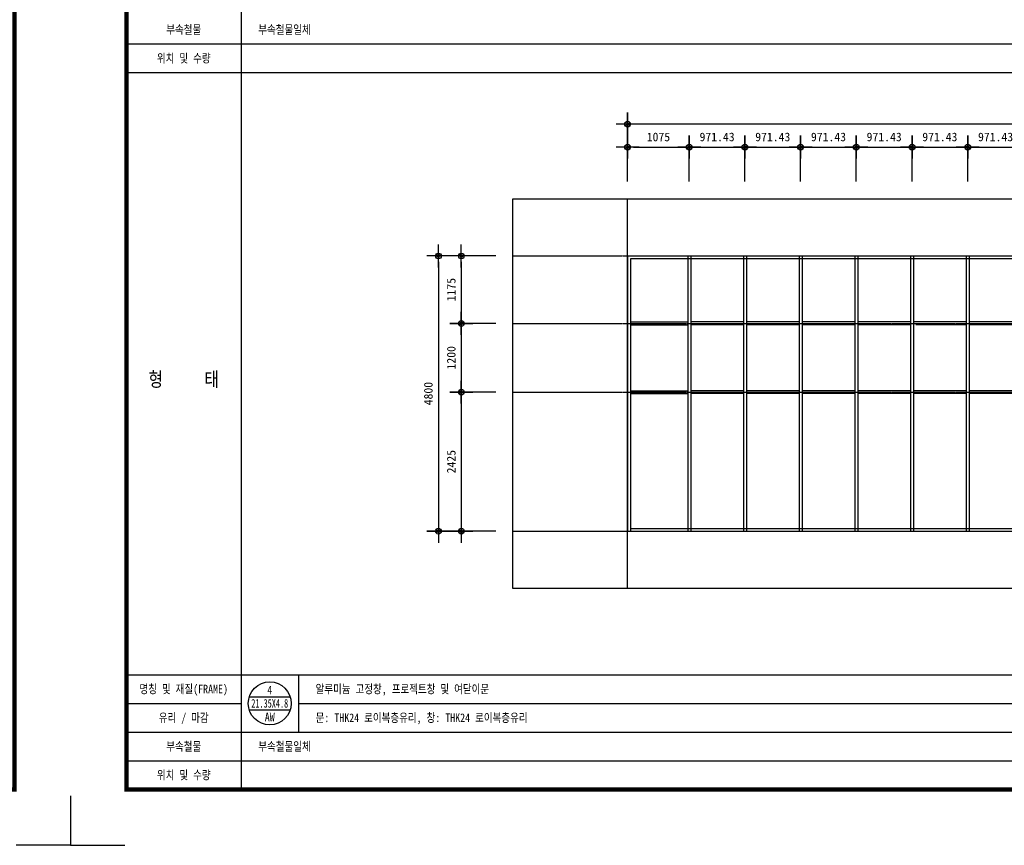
# Model space of a CAD drawing. Header units: millimetres. Extents: x 3445018 to 4174071, y -6064565 to -5122887.
# Tile 45 of 192: x 3752685 to 3769858, y -5615915 to -5601517. Entities that reach past the tile are written whole.
import ezdxf
from ezdxf.enums import TextEntityAlignment as Align

# ---------------------------------------------------------------- set-up
doc = ezdxf.new("R2010")
doc.units = ezdxf.units.MM
doc.header["$MEASUREMENT"] = 0
doc.linetypes.add('CEN', pattern=[66, 60, -2, 2, -2])
doc.layers.get('DEFPOINTS').update_dxf_attribs({"linetype": 'CONTINUOUS'})
for name, color, linetype in [('3', 3, 'CONTINUOUS'), ('A_GE_CEN', 1, 'CEN'), ('A_GE_FORM', 7, 'CONTINUOUS'), ('AA-XXXX-TEXT', 3, 'CONTINUOUS'), ('AA-XXXX-창호부호', 7, 'CONTINUOUS'), ('DIM', 7, 'CONTINUOUS'), ('TABLE', 7, 'CONTINUOUS'), ('WIN1', 4, 'CONTINUOUS')]:
    doc.layers.add(name, color=color, linetype=linetype)
doc.styles.add('HY울릉도 L', font='txt')
doc.styles.add('SDP-S', font='txt')
doc.dimstyles.new('SMDI-3', dxfattribs={"dimtxt": 3, "dimasz": 1, "dimexe": 2, "dimexo": 3, "dimgap": 1, "dimtad": 1, "dimdsep": 46, "dimtxsty": 'HY울릉도 L', "dimblk": 'Z_DOT', "dimcen": 2.5, "dimdle": 1.5, "dimclrd": 1, "dimclre": 1, "dimclrt": 2, "dimadec": 0, "dimazin": 0, "dimtfac": 1, "dimtix": 1, "dimtmove": 2, "dimatfit": 3, "dimldrblk": 'Z_DOT', "dimfxl": 2, "dimtvp": 1, "dimtolj": 1, "dimtzin": 0, "dimarcsym": 0})

# ---------------------------------------------------------------- blocks, each defined once
blk = doc.blocks.new('sheet _서영')
at = {"layer": 'A_GE_FORM'}
for p, q in [((-362689.99, -1059041.18), (-362689.99, -1059058.43)), ((-362689.99, -1059041.18), (-362689.99, -1059058.43)), ((-361848.99, -1059041.18), (-361848.99, -1059058.43)), ((-362689.99, -1059058.43), (-362670.99, -1059058.43)), ((-361848.99, -1059058.43), (-361867.99, -1059058.43))]:
    blk.add_line(p, q, dxfattribs=at)
at = {"layer": 'A_GE_FORM', "const_width": 1.5}
blk.add_lwpolyline([(-361868.49, -1059038.93), (-362670.49, -1059038.93), (-362670.49, -1058483.93), (-361868.49, -1058483.93)], close=True, dxfattribs=at)
blk = doc.blocks.new('창호부호')
at = {"layer": 'AA-XXXX-창호부호'}
for p, q in [((-286, 90), (286, 90)), ((-286, -90), (286, -90))]:
    blk.add_line(p, q, dxfattribs=at)
blk.add_circle((0, 0), 300, dxfattribs=at)
at = {"layer": 'AA-XXXX-창호부호', "color": 3, "width": 0.85}
blk.add_attdef('NO', text='', height=120, dxfattribs=at).set_placement((0, 90), align=Align.BOTTOM_CENTER)
at = {"layer": 'AA-XXXX-창호부호', "color": 4, "width": 0.85}
blk.add_attdef('규격', text='', height=120, dxfattribs=at).set_placement((0, 0), align=Align.MIDDLE)
at = {"layer": 'AA-XXXX-창호부호', "color": 3, "width": 0.85}
blk.add_attdef('창호', text='', height=120, dxfattribs=at).set_placement((0, -130), align=Align.TOP_CENTER)
blk = doc.blocks.new('Z_DOT')
at = {"layer": 'DIM', "color": 1, "ltscale": 3}
for p, q in [((0, -2), (0, 2)), ((-2, 0), (2, 0))]:
    blk.add_line(p, q, dxfattribs=at)
for radius in [0.5, 0.25]:
    blk.add_circle((0, 0), radius, dxfattribs=at)
blk = doc.blocks.new('*D617')
at = {"layer": 'DEFPOINTS', "color": 0, "ltscale": 3, "transparency": 16777216}
for p in [(3763288, -5603338), (3763288, -5604638), (3784638, -5604639)]:
    blk.add_point(p, dxfattribs=at)
at = {"layer": 'DIM', "color": 1, "lineweight": -2, "ltscale": 3, "transparency": 16777216}
for p, q in [((3763288, -5604338), (3763288, -5603138)), ((3784638, -5604339), (3784638, -5603138)), ((3784538, -5603338), (3763388, -5603338))]:
    blk.add_line(p, q, dxfattribs=at)
at = {"layer": 'DIM', "color": 1, "lineweight": -2, "ltscale": 3, "transparency": 16777216, "xscale": 100, "yscale": 100, "zscale": 100, "rotation": 180}
blk.add_blockref('Z_DOT', (3763288, -5603338), dxfattribs=at)
at = {"layer": 'DIM', "color": 1, "lineweight": -2, "ltscale": 3, "transparency": 16777216, "xscale": 100, "yscale": 100, "zscale": 100}
blk.add_blockref('Z_DOT', (3784638, -5603338), dxfattribs=at)
at = {"layer": 'DIM', "color": 2, "ltscale": 3, "transparency": 16777216, "insert": (3773963, -5603163), "char_height": 150, "attachment_point": 5, "style": 'SDP-S'}
blk.add_mtext('\\A1;21350', dxfattribs=at)
blk = doc.blocks.new('*D618')
at = {"layer": 'DEFPOINTS', "color": 0, "ltscale": 3, "transparency": 16777216}
for p in [(3764363, -5603738), (3763288, -5604638), (3764363, -5604638)]:
    blk.add_point(p, dxfattribs=at)
at = {"layer": 'DIM', "color": 1, "lineweight": -2, "ltscale": 3, "transparency": 16777216}
for p, q in [((3763288, -5604338), (3763288, -5603538)), ((3764363, -5604338), (3764363, -5603538)), ((3763388, -5603738), (3764263, -5603738))]:
    blk.add_line(p, q, dxfattribs=at)
at = {"layer": 'DIM', "color": 1, "lineweight": -2, "ltscale": 3, "transparency": 16777216, "xscale": 100, "yscale": 100, "zscale": 100, "rotation": 180}
blk.add_blockref('Z_DOT', (3763288, -5603738), dxfattribs=at)
at = {"layer": 'DIM', "color": 1, "lineweight": -2, "ltscale": 3, "transparency": 16777216, "xscale": 100, "yscale": 100, "zscale": 100}
blk.add_blockref('Z_DOT', (3764363, -5603738), dxfattribs=at)
at = {"layer": 'DIM', "color": 2, "ltscale": 3, "transparency": 16777216, "insert": (3763826, -5603563), "char_height": 150, "attachment_point": 5, "style": 'SDP-S'}
blk.add_mtext('\\A1;1075', dxfattribs=at)
blk = doc.blocks.new('*D619')
at = {"layer": 'DEFPOINTS', "color": 0, "ltscale": 3, "transparency": 16777216}
for p in [(3765334, -5603738), (3764363, -5604638), (3765334, -5604638)]:
    blk.add_point(p, dxfattribs=at)
at = {"layer": 'DIM', "color": 1, "lineweight": -2, "ltscale": 3, "transparency": 16777216}
for p, q in [((3764363, -5604338), (3764363, -5603538)), ((3765334, -5604338), (3765334, -5603538)), ((3764463, -5603738), (3765234, -5603738))]:
    blk.add_line(p, q, dxfattribs=at)
at = {"layer": 'DIM', "color": 1, "lineweight": -2, "ltscale": 3, "transparency": 16777216, "xscale": 100, "yscale": 100, "zscale": 100, "rotation": 180}
blk.add_blockref('Z_DOT', (3764363, -5603738), dxfattribs=at)
at = {"layer": 'DIM', "color": 1, "lineweight": -2, "ltscale": 3, "transparency": 16777216, "xscale": 100, "yscale": 100, "zscale": 100}
blk.add_blockref('Z_DOT', (3765334, -5603738), dxfattribs=at)
at = {"layer": 'DIM', "color": 2, "ltscale": 3, "transparency": 16777216, "insert": (3764849, -5603563), "char_height": 150, "attachment_point": 5, "style": 'SDP-S'}
blk.add_mtext('\\A1;971.43', dxfattribs=at)
blk = doc.blocks.new('*D620')
at = {"layer": 'DEFPOINTS', "color": 0, "ltscale": 3, "transparency": 16777216}
for p in [(3766306, -5603738), (3765334, -5604638), (3766306, -5604638)]:
    blk.add_point(p, dxfattribs=at)
at = {"layer": 'DIM', "color": 1, "lineweight": -2, "ltscale": 3, "transparency": 16777216}
for p, q in [((3765334, -5604338), (3765334, -5603538)), ((3766306, -5604338), (3766306, -5603538)), ((3765434, -5603738), (3766206, -5603738))]:
    blk.add_line(p, q, dxfattribs=at)
at = {"layer": 'DIM', "color": 1, "lineweight": -2, "ltscale": 3, "transparency": 16777216, "xscale": 100, "yscale": 100, "zscale": 100, "rotation": 180}
blk.add_blockref('Z_DOT', (3765334, -5603738), dxfattribs=at)
at = {"layer": 'DIM', "color": 1, "lineweight": -2, "ltscale": 3, "transparency": 16777216, "xscale": 100, "yscale": 100, "zscale": 100}
blk.add_blockref('Z_DOT', (3766306, -5603738), dxfattribs=at)
at = {"layer": 'DIM', "color": 2, "ltscale": 3, "transparency": 16777216, "insert": (3765820, -5603563), "char_height": 150, "attachment_point": 5, "style": 'SDP-S'}
blk.add_mtext('\\A1;971.43', dxfattribs=at)
blk = doc.blocks.new('*D621')
at = {"layer": 'DEFPOINTS', "color": 0, "ltscale": 3, "transparency": 16777216}
for p in [(3767277, -5603738), (3766306, -5604638), (3767277, -5604638)]:
    blk.add_point(p, dxfattribs=at)
at = {"layer": 'DIM', "color": 1, "lineweight": -2, "ltscale": 3, "transparency": 16777216}
for p, q in [((3766306, -5604338), (3766306, -5603538)), ((3767277, -5604338), (3767277, -5603538)), ((3766406, -5603738), (3767177, -5603738))]:
    blk.add_line(p, q, dxfattribs=at)
at = {"layer": 'DIM', "color": 1, "lineweight": -2, "ltscale": 3, "transparency": 16777216, "xscale": 100, "yscale": 100, "zscale": 100, "rotation": 180}
blk.add_blockref('Z_DOT', (3766306, -5603738), dxfattribs=at)
at = {"layer": 'DIM', "color": 1, "lineweight": -2, "ltscale": 3, "transparency": 16777216, "xscale": 100, "yscale": 100, "zscale": 100}
blk.add_blockref('Z_DOT', (3767277, -5603738), dxfattribs=at)
at = {"layer": 'DIM', "color": 2, "ltscale": 3, "transparency": 16777216, "insert": (3766792, -5603563), "char_height": 150, "attachment_point": 5, "style": 'SDP-S'}
blk.add_mtext('\\A1;971.43', dxfattribs=at)
blk = doc.blocks.new('*D622')
at = {"layer": 'DEFPOINTS', "color": 0, "ltscale": 3, "transparency": 16777216}
for p in [(3768249, -5603738), (3767277, -5604638), (3768249, -5604638)]:
    blk.add_point(p, dxfattribs=at)
at = {"layer": 'DIM', "color": 1, "lineweight": -2, "ltscale": 3, "transparency": 16777216}
for p, q in [((3767277, -5604338), (3767277, -5603538)), ((3768249, -5604338), (3768249, -5603538)), ((3767377, -5603738), (3768149, -5603738))]:
    blk.add_line(p, q, dxfattribs=at)
at = {"layer": 'DIM', "color": 1, "lineweight": -2, "ltscale": 3, "transparency": 16777216, "xscale": 100, "yscale": 100, "zscale": 100, "rotation": 180}
blk.add_blockref('Z_DOT', (3767277, -5603738), dxfattribs=at)
at = {"layer": 'DIM', "color": 1, "lineweight": -2, "ltscale": 3, "transparency": 16777216, "xscale": 100, "yscale": 100, "zscale": 100}
blk.add_blockref('Z_DOT', (3768249, -5603738), dxfattribs=at)
at = {"layer": 'DIM', "color": 2, "ltscale": 3, "transparency": 16777216, "insert": (3767763, -5603563), "char_height": 150, "attachment_point": 5, "style": 'SDP-S'}
blk.add_mtext('\\A1;971.43', dxfattribs=at)
blk = doc.blocks.new('*D623')
at = {"layer": 'DEFPOINTS', "color": 0, "ltscale": 3, "transparency": 16777216}
for p in [(3769220, -5603738), (3768249, -5604638), (3769220, -5604638)]:
    blk.add_point(p, dxfattribs=at)
at = {"layer": 'DIM', "color": 1, "lineweight": -2, "ltscale": 3, "transparency": 16777216}
for p, q in [((3768249, -5604338), (3768249, -5603538)), ((3769220, -5604338), (3769220, -5603538)), ((3768349, -5603738), (3769120, -5603738))]:
    blk.add_line(p, q, dxfattribs=at)
at = {"layer": 'DIM', "color": 1, "lineweight": -2, "ltscale": 3, "transparency": 16777216, "xscale": 100, "yscale": 100, "zscale": 100, "rotation": 180}
blk.add_blockref('Z_DOT', (3768249, -5603738), dxfattribs=at)
at = {"layer": 'DIM', "color": 1, "lineweight": -2, "ltscale": 3, "transparency": 16777216, "xscale": 100, "yscale": 100, "zscale": 100}
blk.add_blockref('Z_DOT', (3769220, -5603738), dxfattribs=at)
at = {"layer": 'DIM', "color": 2, "ltscale": 3, "transparency": 16777216, "insert": (3768734, -5603563), "char_height": 150, "attachment_point": 5, "style": 'SDP-S'}
blk.add_mtext('\\A1;971.43', dxfattribs=at)
blk = doc.blocks.new('*D624')
at = {"layer": 'DEFPOINTS', "color": 0, "ltscale": 3, "transparency": 16777216}
for p in [(3770192, -5603738), (3769220, -5604638), (3770192, -5604639)]:
    blk.add_point(p, dxfattribs=at)
at = {"layer": 'DIM', "color": 1, "lineweight": -2, "ltscale": 3, "transparency": 16777216}
for p, q in [((3769220, -5604338), (3769220, -5603538)), ((3770192, -5604339), (3770192, -5603538)), ((3769320, -5603738), (3770092, -5603738))]:
    blk.add_line(p, q, dxfattribs=at)
at = {"layer": 'DIM', "color": 1, "lineweight": -2, "ltscale": 3, "transparency": 16777216, "xscale": 100, "yscale": 100, "zscale": 100, "rotation": 180}
blk.add_blockref('Z_DOT', (3769220, -5603738), dxfattribs=at)
at = {"layer": 'DIM', "color": 1, "lineweight": -2, "ltscale": 3, "transparency": 16777216, "xscale": 100, "yscale": 100, "zscale": 100}
blk.add_blockref('Z_DOT', (3770192, -5603738), dxfattribs=at)
at = {"layer": 'DIM', "color": 2, "ltscale": 3, "transparency": 16777216, "insert": (3769706, -5603563), "char_height": 150, "attachment_point": 5, "style": 'SDP-S'}
blk.add_mtext('\\A1;971.43', dxfattribs=at)
blk = doc.blocks.new('*D748')
at = {"layer": 'DEFPOINTS', "color": 0, "ltscale": 3, "transparency": 16777216}
for p in [(3761288, -5605638), (3759988, -5610438), (3761288, -5610438)]:
    blk.add_point(p, dxfattribs=at)
at = {"layer": 'DIM', "color": 1, "lineweight": -2, "ltscale": 3, "transparency": 16777216}
for p, q in [((3760988, -5605638), (3759788, -5605638)), ((3759988, -5605738), (3759988, -5610338)), ((3760988, -5610438), (3759788, -5610438))]:
    blk.add_line(p, q, dxfattribs=at)
at = {"layer": 'DIM', "color": 1, "lineweight": -2, "ltscale": 3, "transparency": 16777216, "xscale": 100, "yscale": 100, "zscale": 100}
for p, rotation in [((3759988, -5605638), 90), ((3759988, -5610438), 270)]:
    blk.add_blockref('Z_DOT', p, dxfattribs=dict(at, rotation=rotation))
at = {"layer": 'DIM', "color": 2, "ltscale": 3, "transparency": 16777216, "insert": (3759813, -5608038), "char_height": 150, "attachment_point": 5, "rotation": 90, "style": 'SDP-S'}
blk.add_mtext('\\A1;4800', dxfattribs=at)
blk = doc.blocks.new('*D749')
at = {"layer": 'DEFPOINTS', "color": 0, "ltscale": 3, "transparency": 16777216}
for p in [(3761288, -5605638), (3760388, -5606813), (3761288, -5606813)]:
    blk.add_point(p, dxfattribs=at)
at = {"layer": 'DIM', "color": 1, "lineweight": -2, "ltscale": 3, "transparency": 16777216}
for p, q in [((3760988, -5605638), (3760188, -5605638)), ((3760388, -5605738), (3760388, -5606713)), ((3760988, -5606813), (3760188, -5606813))]:
    blk.add_line(p, q, dxfattribs=at)
at = {"layer": 'DIM', "color": 1, "lineweight": -2, "ltscale": 3, "transparency": 16777216, "xscale": 100, "yscale": 100, "zscale": 100}
for p, rotation in [((3760388, -5605638), 90), ((3760388, -5606813), 270)]:
    blk.add_blockref('Z_DOT', p, dxfattribs=dict(at, rotation=rotation))
at = {"layer": 'DIM', "color": 2, "ltscale": 3, "transparency": 16777216, "insert": (3760213, -5606225), "char_height": 150, "attachment_point": 5, "rotation": 90, "style": 'SDP-S'}
blk.add_mtext('\\A1;1175', dxfattribs=at)
blk = doc.blocks.new('*D750')
at = {"layer": 'DEFPOINTS', "color": 0, "ltscale": 3, "transparency": 16777216}
for p in [(3761288, -5606813), (3760388, -5608013), (3761288, -5608013)]:
    blk.add_point(p, dxfattribs=at)
at = {"layer": 'DIM', "color": 1, "lineweight": -2, "ltscale": 3, "transparency": 16777216}
for p, q in [((3760988, -5606813), (3760188, -5606813)), ((3760388, -5606913), (3760388, -5607913)), ((3760988, -5608013), (3760188, -5608013))]:
    blk.add_line(p, q, dxfattribs=at)
at = {"layer": 'DIM', "color": 1, "lineweight": -2, "ltscale": 3, "transparency": 16777216, "xscale": 100, "yscale": 100, "zscale": 100}
for p, rotation in [((3760388, -5606813), 90), ((3760388, -5608013), 270)]:
    blk.add_blockref('Z_DOT', p, dxfattribs=dict(at, rotation=rotation))
at = {"layer": 'DIM', "color": 2, "ltscale": 3, "transparency": 16777216, "insert": (3760213, -5607413), "char_height": 150, "attachment_point": 5, "rotation": 90, "style": 'SDP-S'}
blk.add_mtext('\\A1;1200', dxfattribs=at)
blk = doc.blocks.new('*D751')
at = {"layer": 'DEFPOINTS', "color": 0, "ltscale": 3, "transparency": 16777216}
for p in [(3761288, -5608013), (3760388, -5610438), (3761288, -5610438)]:
    blk.add_point(p, dxfattribs=at)
at = {"layer": 'DIM', "color": 1, "lineweight": -2, "ltscale": 3, "transparency": 16777216}
for p, q in [((3760988, -5608013), (3760188, -5608013)), ((3760388, -5608113), (3760388, -5610338)), ((3760988, -5610438), (3760188, -5610438))]:
    blk.add_line(p, q, dxfattribs=at)
at = {"layer": 'DIM', "color": 1, "lineweight": -2, "ltscale": 3, "transparency": 16777216, "xscale": 100, "yscale": 100, "zscale": 100}
for p, rotation in [((3760388, -5608013), 90), ((3760388, -5610438), 270)]:
    blk.add_blockref('Z_DOT', p, dxfattribs=dict(at, rotation=rotation))
at = {"layer": 'DIM', "color": 2, "ltscale": 3, "transparency": 16777216, "insert": (3760213, -5609225), "char_height": 150, "attachment_point": 5, "rotation": 90, "style": 'SDP-S'}
blk.add_mtext('\\A1;2425', dxfattribs=at)
blk = doc.blocks.new('AW4')
at = {"layer": 'WIN1', "ltscale": 200}
for p, q in [((-3964, 4750), (17386, 4750)), ((-3964, 4750), (-3964, -50)), ((-3914, 4700), (-3914, -50)), ((17336, 4700), (-3914, 4700)), ((-2914, 4750), (-2914, -50)), ((-2864, 4750), (-2864, -50)), ((-1943, 4750), (-1943, -50)), ((-1893, 4750), (-1893, -50)), ((-971, 4750), (-971, -50)), ((-921, 4750), (-921, -50)), ((0, 4750), (0, -50)), ((50, 4750), (50, -50)), ((971, 4750), (971, -50)), ((1021, 4750), (1021, -50)), ((1943, 4750), (1943, -50)), ((1993, 4750), (1993, -50)), ((-3914, 3600), (-2914, 3600)), ((-3914, 3550), (-2914, 3550)), ((-1943, 3600), (-2864, 3600)), ((-1943, 3550), (-2864, 3550)), ((-971, 3600), (-1893, 3600)), ((-971, 3550), (-1893, 3550)), ((0, 3600), (-921, 3600)), ((0, 3550), (-921, 3550)), ((971, 3600), (50, 3600)), ((971, 3550), (50, 3550)), ((1943, 3600), (1021, 3600)), ((1943, 3550), (1060, 3550)), ((2914, 3600), (1993, 3600)), ((2914, 3550), (1993, 3550)), ((-3914, 2400), (-2914, 2400)), ((-3914, 2350), (-2914, 2350)), ((-1943, 2400), (-2864, 2400)), ((-1943, 2350), (-2864, 2350)), ((-971, 2400), (-1893, 2400)), ((-971, 2350), (-1893, 2350)), ((0, 2400), (-921, 2400)), ((0, 2350), (-921, 2350)), ((971, 2400), (50, 2400)), ((971, 2350), (50, 2350)), ((1943, 2400), (1021, 2400)), ((1943, 2350), (1021, 2350)), ((2914, 2400), (1993, 2400)), ((2914, 2350), (1993, 2350)), ((-3914, 0), (17336, 0)), ((-3964, -50), (17386, -50))]:
    blk.add_line(p, q, dxfattribs=at)

msp = doc.modelspace()

# ---------------------------------------------------------------- linework, layer by layer
at = {"layer": 'A_GE_CEN', "ltscale": 200}
for p, q in [((3763288.067, -5611437.738), (3763288.067, -5604637.706)), ((3761288.067, -5610437.642), (3786638.067, -5610437.642))]:
    msp.add_line(p, q, dxfattribs=at)
at = {"layer": 'A_GE_CEN'}
for p, q in [((3761288.067, -5605637.61), (3786638.067, -5605638.83)), ((3761288.067, -5606812.61), (3786638.067, -5606813.83)), ((3761288.067, -5608012.61), (3786638.067, -5608013.83))]:
    msp.add_line(p, q, dxfattribs=at)
at = {"layer": 'DEFPOINTS', "color": 146, "ltscale": 200, "true_color": 0x105689}
msp.add_lwpolyline([(3761288.067, -5604638.734), (3786638.067, -5604638.734), (3786638.067, -5611438.766), (3761288.067, -5611438.766)], close=True, dxfattribs=at)
at = {"layer": 'TABLE', "color": 2, "ltscale": 0.25}
msp.add_line((3756546.4, -5587189.949), (3756546.4, -5614939.949), dxfattribs=at)
at = {"layer": 'TABLE', "color": 8}
for p, q in [((3754546.4, -5601939.949), (3790421.4, -5601939.949)), ((3754546.4, -5612939.949), (3790421.4, -5612939.949)), ((3757546.4, -5612939.949), (3757546.4, -5613939.949)), ((3754546.4, -5613439.949), (3756546.4, -5613439.949)), ((3757546.4, -5613439.949), (3790421.4, -5613439.949)), ((3754546.4, -5613939.949), (3790421.4, -5613939.949)), ((3754546.4, -5614439.949), (3790421.4, -5614439.949))]:
    msp.add_line(p, q, dxfattribs=at)
at = {"layer": 'TABLE', "color": 2, "ltscale": 0.25}
msp.add_lwpolyline([(3754546.4, -5602439.949), (3790421.4, -5602439.949)], dxfattribs=at)

# ---------------------------------------------------------------- block references
at = {"layer": '3', "xscale": 50, "yscale": 50, "zscale": 50}
for p in [(21846020.9, 47337006.801), (21888070.9, 47337006.801)]:
    msp.add_blockref('sheet _서영', p, dxfattribs=at)
at = {"layer": 'A_GE_CEN'}
msp.add_blockref('AW4', (3767252.353, -5610387.642), dxfattribs=at)
at = {"layer": 'AA-XXXX-창호부호'}
ref = msp.add_blockref('창호부호', (3757046.4, -5613439.949), dxfattribs=dict(at, xscale=1.25, yscale=1.25, zscale=1.25))
ref.add_attrib('NO', '4', dxfattribs={"color": 3, "height": 150, "width": 0.85}).set_placement((3757046.4, -5613327.449), align=Align.BOTTOM_CENTER)
ref.add_attrib('규격', '21.35X4.8', dxfattribs={"color": 4, "height": 150, "width": 0.7}).set_placement((3757046.4, -5613439.949), align=Align.MIDDLE)
ref.add_attrib('창호', 'AW', dxfattribs={"color": 3, "height": 150, "width": 0.85}).set_placement((3757046.4, -5613602.449), align=Align.TOP_CENTER)

# ---------------------------------------------------------------- texts
at = {"layer": 'AA-XXXX-TEXT', "width": 0.85}
for s, height, p in [('부속철물', 150, (3755546.4, -5601689.949)), ('위치 및 수량', 150, (3755546.4, -5602189.949)), ('형     태', 250, (3755546.4, -5607788.255)), ('명칭 및 재질(FRAME)', 150, (3755546.4, -5613189.949)), ('유리 / 마감', 150, (3755546.4, -5613689.949)), ('부속철물', 150, (3755546.4, -5614189.949)), ('위치 및 수량', 150, (3755546.4, -5614689.949))]:
    msp.add_text(s, height=height, dxfattribs=at).set_placement(p, align=Align.MIDDLE_CENTER)
for s, p in [('부속철물일체', (3756846.4, -5601690.282)), ('알루미늄 고정창, 프로젝트창 및 여닫이문', (3757846.4, -5613190.282)), ('문: THK24 로이복층유리, 창: THK24 로이복층유리', (3757846.4, -5613690.282)), ('부속철물일체', (3756846.4, -5614190.282))]:
    msp.add_text(s, height=150, dxfattribs=at).set_placement(p, align=Align.MIDDLE_LEFT)

# ---------------------------------------------------------------- dimensions: what is measured, and where the dimension line sits
at = {"layer": 'DIM', "ltscale": 3}
dim = msp.add_linear_dim(base=(3763288.067, -5603337.706), p1=(3784638.067, -5604638.734), p2=(3763288.067, -5604637.706), dimstyle='SMDI-3', override={"dimscale": 100, "dimtxt": 1.5, "dimtxsty": 'SDP-S'}, dxfattribs=at)
dim.commit()
dim.dimension.update_dxf_attribs({"geometry": '*D617', "text_midpoint": (3773963.067, -5603162.604)})
for base, p1, p2, angle, picture, middle in [((3764363.067, -5603737.727), (3763288.067, -5604637.706), (3764363.067, -5604637.706), 180, '*D618', (3763825.567, -5603562.625)), ((3765334.495, -5603737.727), (3764363.067, -5604637.706), (3765334.495, -5604637.706), 180, '*D619', (3764848.781, -5603562.625)), ((3766305.924, -5603737.727), (3765334.495, -5604637.706), (3766305.924, -5604637.706), 180, '*D620', (3765820.21, -5603562.625)), ((3767277.353, -5603737.727), (3766305.924, -5604637.706), (3767277.353, -5604637.706), 180, '*D621', (3766791.638, -5603562.625)), ((3768248.781, -5603737.727), (3767277.353, -5604637.706), (3768248.781, -5604637.706), 180, '*D622', (3767763.067, -5603562.625)), ((3769220.21, -5603737.727), (3768248.781, -5604637.706), (3769220.21, -5604637.706), 180, '*D623', (3768734.495, -5603562.625)), ((3770191.638, -5603737.727), (3769220.21, -5604637.706), (3770191.638, -5604638.734), 180, '*D624', (3769705.924, -5603562.625)), ((3759988.067, -5610437.61), (3761288.067, -5605637.61), (3761288.067, -5610437.61), 90, '*D748', (3759812.965, -5608037.61)), ((3760388.088, -5606812.61), (3761288.067, -5605637.61), (3761288.067, -5606812.61), 90, '*D749', (3760212.986, -5606225.11)), ((3760388.088, -5610437.61), (3761288.067, -5608012.61), (3761288.067, -5610437.61), 90, '*D751', (3760212.986, -5609225.11))]:
    dim = msp.add_linear_dim(base=base, p1=p1, p2=p2, angle=angle, dimstyle='SMDI-3', override={"dimscale": 100, "dimtxt": 1.5, "dimtxsty": 'SDP-S'}, dxfattribs=at)
    dim.commit()
    dim.dimension.update_dxf_attribs({"geometry": picture, "text_midpoint": middle})
dim = msp.add_linear_dim(base=(3760388.088, -5608013.133), p1=(3761288.067, -5606812.61), p2=(3761288.066, -5608013.133), angle=90, text='1200', dimstyle='SMDI-3', override={"dimscale": 100, "dimtxt": 1.5, "dimtxsty": 'SDP-S'}, dxfattribs=at)
dim.commit()
dim.dimension.update_dxf_attribs({"geometry": '*D750', "text_midpoint": (3760212.986, -5607412.871)})

doc.saveas('drawing.dxf')
